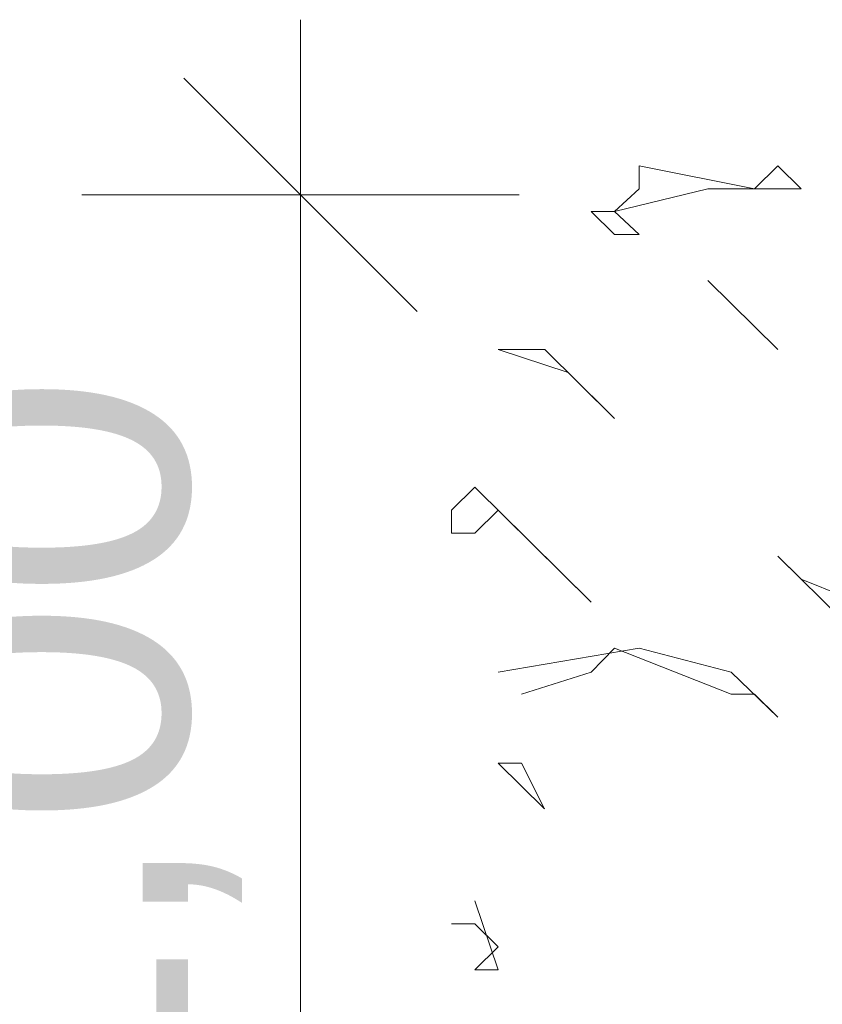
# Model space of a CAD drawing. Header units: metres. Extents: x -4 to 112, y -27 to 26.
# Tile 143 of 167: x 59.798 to 60.485, y 3.654 to 4.498. Entities that reach past the tile are written whole.
import ezdxf

# ---------------------------------------------------------------- set-up
doc = ezdxf.new("R2010")
doc.units = ezdxf.units.M
doc.header["$MEASUREMENT"] = 0
doc.layers.add('60 Pflanzen außen', color=7, linetype='Continuous')
doc.layers.add('94 Genehmigungsplanung Bemaßung', color=7, linetype='Continuous')
doc.styles.add('ERSTELLTER_STIL_2', font='arial.ttf')
doc.dimstyles.new('ERSTELLTER_STIL__4', dxfattribs={"dimtxt": 0.25, "dimasz": 0.19, "dimexe": 0.18, "dimexo": 0.1, "dimgap": 0, "dimtad": 1, "dimzin": 0, "dimdsep": 46, "dimtxsty": 'ERSTELLTER_STIL_2', "dimblk": 'ARROWHEAD_6', "dimblk1": 'ARROWHEAD_6', "dimblk2": 'ARROWHEAD_6', "dimcen": 0.09, "dimclrd": 7, "dimclre": 7, "dimclrt": 7, "dimazin": 0, "dimtfac": 1, "dimtdec": 4, "dimtmove": 0, "dimatfit": 3, "dimfxl": 1, "dimtolj": 1, "dimtzin": 0, "dimarcsym": 0})

# ---------------------------------------------------------------- blocks, each defined once
blk = doc.blocks.new('Laubbäume 27[20]_1', base_point=(61.98509, 0))
at = {"layer": '60 Pflanzen außen', "color": 9, "linetype": 'Continuous', "lineweight": 18}
for p, q in [((60.32846, 4.37291), (60.32846, 4.35321)), ((60.42734, 4.35321), (60.32846, 4.37291)), ((60.44732, 4.37289), (60.42734, 4.35321)), ((60.4673, 4.3532), (60.44732, 4.37289)), ((60.32846, 4.35321), (60.30748, 4.33353)), ((60.30748, 4.33353), (60.38739, 4.35321)), ((60.38739, 4.35321), (60.4673, 4.3532)), ((60.30748, 4.33353), (60.28751, 4.33353)), ((60.28751, 4.33353), (60.30748, 4.31383)), ((60.32846, 4.31383), (60.30748, 4.33353)), ((60.30748, 4.31383), (60.32846, 4.31383)), ((60.38738, 4.27445), (60.44731, 4.21537)), ((60.44731, 4.21537), (60.38738, 4.27445)), ((60.24754, 4.21539), (60.20759, 4.21539)), ((60.20759, 4.21539), (60.26752, 4.19569)), ((60.30747, 4.15631), (60.24754, 4.21539)), ((60.26752, 4.19569), (60.30747, 4.15631)), ((60.1876, 4.09725), (60.16762, 4.07756)), ((60.28747, 3.99878), (60.1876, 4.09725)), ((60.16762, 4.07756), (60.16762, 4.05787)), ((60.1876, 4.05787), (60.20758, 4.07755)), ((60.20758, 4.07755), (60.28747, 3.99878)), ((60.16762, 4.05787), (60.1876, 4.05787)), ((60.46726, 4.01846), (60.44729, 4.03815)), ((60.44729, 4.03815), (60.52719, 3.95938)), ((60.56714, 3.97808), (60.46726, 4.01846)), ((60.32842, 3.9594), (60.20756, 3.93873)), ((60.28747, 3.93873), (60.30745, 3.9594)), ((60.30745, 3.9594), (60.40733, 3.92001)), ((60.40733, 3.93871), (60.32842, 3.9594)), ((60.22754, 3.92003), (60.28747, 3.93873)), ((60.44728, 3.90031), (60.40733, 3.93871)), ((60.40733, 3.92001), (60.4273, 3.92001)), ((60.4273, 3.92001), (60.44728, 3.90031)), ((60.22753, 3.86095), (60.20756, 3.86095)), ((60.20756, 3.86095), (60.2475, 3.82157)), ((60.2475, 3.82157), (60.22753, 3.86095)), ((60.20754, 3.68374), (60.18757, 3.74281)), ((60.16759, 3.72312), (60.18757, 3.72312)), ((60.18757, 3.72312), (60.20754, 3.70343)), ((60.20754, 3.70343), (60.18756, 3.68374)), ((60.18756, 3.68374), (60.20754, 3.68374))]:
    blk.add_line(p, q, dxfattribs=at)
blk = doc.blocks.new('*D41', base_point=(27236.13209, 0))
at = {"layer": '94 Genehmigungsplanung Bemaßung', "color": 7, "linetype": 'Continuous', "lineweight": 13}
for p, q in [((60.03823, 4.34806), (60.03823, 4.49806)), ((60.13823, 4.24806), (59.93823, 4.44806)), ((60.22573, 4.34806), (59.85073, 4.34806)), ((60.03823, 3.35), (60.03823, 4.34806)), ((59.93823, 3.45), (60.13823, 3.25)), ((60.22573, 3.35), (59.85073, 3.35))]:
    blk.add_line(p, q, dxfattribs=at)
at = {"layer": '94 Genehmigungsplanung Bemaßung', "color": 7, "lineweight": 13, "insert": (59.98823, 3.51538), "char_height": 0.25, "attachment_point": 7, "rotation": 90, "style": 'ERSTELLTER_STIL_2'}
blk.add_mtext('\\A1;{\\pql;\\fArial|b0|i0|c0|p0;\\W1.000000;1,00}', dxfattribs=at)
blk = doc.blocks.new('ARROWHEAD_6')
at = {"color": 0, "linetype": 'Continuous', "lineweight": 0}
for p, q in [((-0.5, -0.5), (0.5, 0.5)), ((0, 0), (-1, 0))]:
    blk.add_line(p, q, dxfattribs=at)

msp = doc.modelspace()

# ---------------------------------------------------------------- block references
at = {"layer": '60 Pflanzen außen', "color": 9, "linetype": 'Continuous', "lineweight": 18}
msp.add_blockref('Laubbäume 27[20]_1', (61.98509, 0), dxfattribs=at)

# ---------------------------------------------------------------- dimensions: what is measured, and where the dimension line sits
at = {"layer": '94 Genehmigungsplanung Bemaßung', "color": 7, "linetype": 'Continuous', "lineweight": 13}
dim = msp.add_linear_dim(base=(60.03823, 4.34806), p1=(59.46249, 3.35), p2=(59.50749, 4.34806), angle=90, dimstyle='ERSTELLTER_STIL__4', dxfattribs=at)
dim.commit()
dim.dimension.update_dxf_attribs({"geometry": '*D41', "text_midpoint": (59.86323, 3.83903), "dimtype": 160, "text_rotation": 90})

doc.saveas('drawing.dxf')
